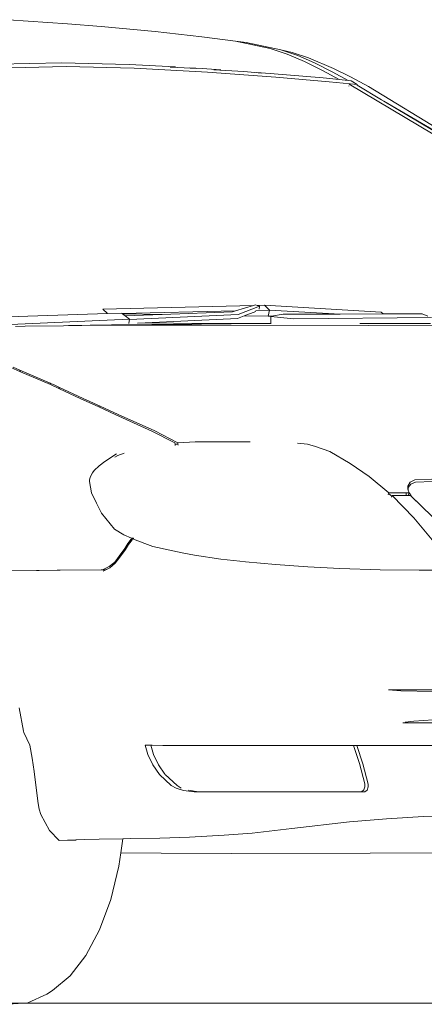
# Model space of a CAD drawing. Header units: inches. Extents: x 1987 to 3775, y 142 to 1299.
# Tile 42 of 50: x 3182 to 3206, y 1212 to 1272. Entities that reach past the tile are written whole.
import ezdxf

# ---------------------------------------------------------------- set-up
doc = ezdxf.new("R2010")
doc.units = ezdxf.units.IN
doc.header["$MEASUREMENT"] = 0
doc.layers.add('CAR', color=173, linetype='Continuous', lineweight=13)

# ---------------------------------------------------------------- blocks, each defined once
blk = doc.blocks.new('A$C40BF4DA2')
at = {"layer": 'CAR'}
for p, q in [((58.233, 59.597), (54.65, 59.855)), ((58.233, 59.597), (60.275, 59.444)), ((63.563, 59.136), (60.275, 59.444)), ((66.412, 58.802), (63.563, 59.136)), ((66.412, 58.802), (68.45, 58.552)), ((69.098, 58.47), (68.45, 58.552)), ((68.45, 58.552), (70.566, 58.097)), ((71.211, 58.017), (69.098, 58.47)), ((70.566, 58.097), (71.596, 57.755)), ((72.231, 57.677), (71.211, 58.017)), ((71.887, 57.862), (71.211, 58.017)), ((71.596, 57.755), (72.64, 57.302)), ((72.897, 57.531), (71.887, 57.862)), ((73.253, 57.226), (72.231, 57.677)), ((72.897, 57.531), (74.414, 56.886)), ((53.584, 57.128), (57.871, 57.236)), ((58.151, 56.999), (53.842, 56.891)), ((57.871, 57.236), (61.985, 57.138)), ((62.289, 56.901), (58.151, 56.999)), ((61.985, 57.138), (64.807, 56.982)), ((64.482, 56.969), (65.32, 56.932)), ((65.32, 56.932), (66.049, 56.884)), ((65.676, 56.934), (66.422, 56.892)), ((72.64, 57.302), (73.732, 56.755)), ((74.323, 56.682), (73.253, 57.226)), ((66.741, 56.656), (62.289, 56.901)), ((66.422, 56.892), (67.561, 56.808)), ((70.895, 56.349), (66.741, 56.656)), ((67.128, 56.813), (68.948, 56.694)), ((68.948, 56.694), (70.05, 56.601)), ((69.726, 56.648), (70.563, 56.586)), ((70.563, 56.586), (73.788, 56.307)), ((74.136, 56.069), (70.895, 56.349)), ((73.732, 56.755), (74.757, 56.213)), ((75.307, 56.159), (74.323, 56.682)), ((75.434, 56.379), (74.414, 56.886)), ((76.531, 55.78), (75.434, 56.379)), ((73.788, 56.307), (74.757, 56.213)), ((75.85, 55.901), (74.136, 56.069)), ((74.757, 56.213), (75.307, 56.159)), ((75.307, 56.159), (75.478, 56.142)), ((75.338, 55.823), (75.337, 55.816)), ((75.337, 55.816), (75.338, 55.815)), ((75.368, 55.925), (80.466, 52.88)), ((75.85, 55.901), (75.478, 56.142)), ((75.84, 55.872), (75.85, 55.901)), ((77.335, 54.979), (75.84, 55.872)), ((81.294, 52.889), (76.531, 55.78)), ((77.295, 55.001), (77.473, 54.897)), ((79.713, 53.558), (77.473, 54.897)), ((77.473, 54.897), (79.179, 53.894)), ((79.179, 53.894), (80.583, 53.069)), ((80.914, 52.84), (79.713, 53.558)), ((60.665, 41.966), (53.744, 41.734)), ((69.54, 42.461), (60.383, 42.24)), ((60.383, 42.24), (60.665, 41.966)), ((61.53, 41.995), (60.665, 41.966)), ((61.53, 41.995), (61.545, 41.983)), ((61.545, 41.983), (68.447, 42.132)), ((61.545, 41.983), (61.589, 41.95)), ((61.589, 41.95), (63.982, 41.912)), ((61.589, 41.95), (61.751, 41.825)), ((63.982, 41.912), (68.276, 42.081)), ((68.276, 42.081), (68.447, 42.132)), ((68.447, 42.132), (69.54, 42.461)), ((69.91, 42.417), (68.618, 41.917)), ((68.974, 41.834), (69.676, 42.106)), ((69.54, 42.461), (69.668, 42.5)), ((69.668, 42.5), (69.764, 42.467)), ((69.686, 42.159), (70.512, 42.177)), ((70.217, 42.477), (69.764, 42.467)), ((69.764, 42.467), (69.91, 42.417)), ((69.91, 42.417), (69.878, 42.244)), ((70.512, 42.177), (70.217, 42.477)), ((77.309, 42.061), (70.217, 42.477)), ((70.512, 42.177), (70.431, 41.811)), ((70.512, 42.177), (74.809, 41.939)), ((77.426, 41.948), (74.809, 41.939)), ((77.426, 41.948), (77.309, 42.061)), ((79.808, 41.955), (77.426, 41.948)), ((79.808, 41.955), (80.146, 41.816)), ((62.006, 41.629), (54.31, 41.289)), ((61.751, 41.825), (63.982, 41.912)), ((61.751, 41.825), (62.006, 41.629)), ((61.959, 41.38), (61.956, 41.364)), ((62.002, 41.606), (61.959, 41.38)), ((68.618, 41.917), (62.002, 41.606)), ((62.006, 41.629), (62.002, 41.606)), ((62.489, 41.393), (62.947, 41.415)), ((62.947, 41.415), (68.574, 41.68)), ((64.671, 41.384), (62.947, 41.415)), ((70.595, 41.357), (64.671, 41.384)), ((65.792, 41.33), (70.595, 41.357)), ((68.574, 41.68), (68.974, 41.834)), ((68.974, 41.834), (70.431, 41.811)), ((70.431, 41.811), (70.647, 41.808)), ((70.595, 41.357), (70.603, 41.801)), ((70.595, 41.351), (70.595, 41.357)), ((70.603, 41.801), (70.647, 41.808)), ((71.992, 41.656), (70.603, 41.801)), ((70.647, 41.808), (71.338, 41.928)), ((74.809, 41.939), (71.338, 41.928)), ((80.356, 41.73), (71.992, 41.656)), ((76.004, 41.368), (79.836, 41.368)), ((79.836, 41.368), (80.306, 41.366)), ((55.658, 41.197), (55.081, 41.188)), ((55.658, 41.197), (57.984, 41.224)), ((59.115, 41.237), (57.984, 41.224)), ((58.292, 41.239), (60.913, 41.282)), ((62.717, 41.255), (59.115, 41.237)), ((60.913, 41.282), (65.792, 41.33)), ((66.391, 41.258), (62.717, 41.255)), ((66.391, 41.258), (76.527, 41.248)), ((76.527, 41.248), (86.071, 41.281)), ((55.387, 38.431), (54.747, 38.708)), ((54.922, 38.708), (55.347, 38.524)), ((55.387, 38.431), (55.347, 38.524)), ((55.347, 38.524), (57.191, 37.726)), ((57.203, 37.644), (55.387, 38.431)), ((57.196, 37.723), (57.191, 37.726)), ((57.199, 37.722), (57.196, 37.723)), ((57.199, 37.722), (57.381, 37.644)), ((57.753, 37.388), (57.203, 37.644)), ((57.381, 37.644), (57.709, 37.491)), ((57.709, 37.491), (57.753, 37.388)), ((57.709, 37.491), (59.179, 36.807)), ((59, 36.807), (57.753, 37.388)), ((60.144, 36.287), (59, 36.807)), ((59.179, 36.807), (60.213, 36.336)), ((60.144, 36.287), (60.213, 36.336)), ((61.14, 35.835), (60.144, 36.287)), ((60.213, 36.336), (61.315, 35.835)), ((63.359, 34.816), (61.14, 35.835)), ((61.315, 35.835), (63.538, 34.836)), ((64.764, 34.101), (63.359, 34.816)), ((63.538, 34.836), (64.943, 34.101)), ((64.943, 34.101), (66.006, 34.165)), ((66.006, 34.165), (69.35, 34.166)), ((64.778, 34.02), (64.764, 34.101)), ((64.952, 34.031), (64.778, 34.02)), ((64.791, 33.94), (64.778, 34.02)), ((64.943, 34.101), (64.952, 34.031)), ((64.952, 34.031), (64.962, 33.955)), ((72.21, 34.088), (72.821, 34.013)), ((72.821, 34.013), (73.323, 33.89)), ((73.323, 33.89), (74.181, 33.573)), ((74.181, 33.573), (75.424, 32.845)), ((60.159, 32.698), (60.508, 32.973)), ((60.508, 32.973), (61.208, 33.427)), ((61.12, 33.228), (61.299, 33.34)), ((61.299, 33.34), (61.689, 33.471)), ((59.748, 32.275), (59.847, 32.415)), ((59.847, 32.415), (60.159, 32.698)), ((75.424, 32.845), (76.567, 32.051)), ((59.563, 31.749), (59.575, 31.848)), ((59.575, 31.848), (59.62, 31.99)), ((59.62, 31.99), (59.683, 32.133)), ((59.683, 32.133), (59.748, 32.275)), ((76.567, 32.051), (77.772, 31.066)), ((79.077, 31.703), (79.354, 31.851)), ((79.354, 31.851), (80.384, 31.886)), ((59.698, 31.061), (59.563, 31.749)), ((78.924, 31.464), (79.077, 31.703)), ((78.927, 31.316), (78.924, 31.464)), ((78.927, 31.316), (78.951, 31.356)), ((78.928, 31.276), (78.927, 31.316)), ((78.947, 31.229), (78.928, 31.276)), ((78.951, 31.356), (78.947, 31.229)), ((79.011, 31.07), (78.947, 31.229)), ((78.952, 31.383), (78.951, 31.356)), ((79.116, 31.589), (78.952, 31.383)), ((79.4, 31.716), (79.116, 31.589)), ((80.432, 31.747), (79.4, 31.716)), ((59.99, 30.44), (59.698, 31.061)), ((77.722, 30.936), (77.755, 31.023)), ((77.755, 31.023), (77.772, 31.066)), ((77.959, 30.856), (77.755, 31.023)), ((77.772, 31.066), (78.823, 31.066)), ((77.959, 30.856), (77.933, 30.798)), ((77.978, 30.898), (77.959, 30.856)), ((77.978, 30.898), (79.298, 29.546)), ((77.978, 30.898), (78.848, 30.898)), ((78.825, 30.959), (78.823, 31.066)), ((78.823, 31.066), (78.897, 31.066)), ((78.848, 30.898), (78.825, 30.959)), ((78.951, 30.898), (78.848, 30.898)), ((78.897, 31.066), (79.011, 31.07)), ((79.01, 31.067), (78.951, 30.898)), ((79.095, 30.898), (78.951, 30.898)), ((79.011, 31.07), (79.01, 31.067)), ((79.01, 31.067), (79.02, 31.044)), ((79.02, 31.044), (79.158, 30.845)), ((80.415, 29.623), (79.095, 30.898)), ((79.158, 30.845), (80.415, 29.623)), ((60.305, 29.815), (59.99, 30.44)), ((61.084, 28.856), (60.305, 29.815)), ((79.298, 29.546), (80.616, 27.955)), ((61.668, 28.51), (61.084, 28.856)), ((62.133, 28.292), (61.668, 28.51)), ((61.963, 28.055), (62.096, 28.24)), ((62.159, 28.21), (62.025, 28.026)), ((62.096, 28.24), (62.133, 28.292)), ((62.096, 28.24), (62.159, 28.21)), ((62.133, 28.292), (62.245, 28.293)), ((62.194, 28.26), (62.159, 28.21)), ((62.194, 28.26), (62.269, 28.281)), ((63.431, 27.793), (62.194, 28.26)), ((61.383, 27.199), (61.719, 27.678)), ((61.755, 27.613), (61.419, 27.135)), ((61.719, 27.678), (61.906, 27.975)), ((61.942, 27.911), (61.755, 27.613)), ((61.906, 27.975), (61.963, 28.055)), ((62.025, 28.026), (61.942, 27.911)), ((61.963, 28.055), (62.025, 28.026)), ((65.215, 27.41), (63.431, 27.793)), ((61.104, 26.842), (61.383, 27.199)), ((61.419, 27.135), (61.14, 26.777)), ((65.966, 27.272), (65.215, 27.41)), ((67.555, 27.028), (65.966, 27.272)), ((68.716, 26.902), (67.555, 27.028)), ((60.363, 26.38), (57.61, 26.348)), ((60.277, 26.376), (57.781, 26.349)), ((60.539, 26.38), (60.277, 26.376)), ((60.363, 26.38), (60.768, 26.567)), ((60.804, 26.503), (60.404, 26.3)), ((60.804, 26.503), (60.539, 26.38)), ((60.768, 26.567), (61.104, 26.842)), ((61.14, 26.777), (60.804, 26.503)), ((69.051, 26.866), (68.716, 26.902)), ((70.884, 26.705), (69.051, 26.866)), ((72.842, 26.565), (70.884, 26.705)), ((74.795, 26.451), (72.842, 26.565)), ((77.239, 26.371), (74.795, 26.451)), ((79.614, 26.361), (77.239, 26.371)), ((53.976, 26.321), (56.344, 26.337)), ((56.509, 26.339), (56.344, 26.337)), ((57.61, 26.348), (56.509, 26.339)), ((57.781, 26.349), (57.61, 26.348)), ((80.677, 26.36), (79.614, 26.361)), ((77.748, 19.067), (110.509, 19.107)), ((78.496, 19.012), (77.748, 19.067)), ((80.475, 18.971), (78.496, 19.012)), ((55.302, 17.972), (55.558, 16.546)), ((78.63, 17.068), (109.96, 17.105)), ((78.762, 17.1), (79.293, 17.169)), ((79.293, 17.169), (80.464, 17.251)), ((55.558, 16.546), (55.574, 16.465)), ((55.574, 16.465), (55.764, 16.088)), ((55.764, 16.088), (55.952, 15.705)), ((56.082, 14.916), (55.952, 15.705)), ((62.954, 15.704), (63.303, 15.701)), ((62.954, 15.704), (63.129, 15.133)), ((63.467, 15.133), (63.303, 15.701)), ((63.303, 15.701), (64.409, 15.692)), ((63.306, 15.697), (63.467, 15.133)), ((63.377, 15.697), (63.306, 15.697)), ((63.376, 15.698), (63.377, 15.697)), ((64.111, 15.693), (63.376, 15.698)), ((64.041, 15.692), (63.377, 15.697)), ((64.111, 15.693), (64.041, 15.692)), ((64.409, 15.692), (64.111, 15.693)), ((64.409, 15.692), (64.526, 15.691)), ((64.526, 15.691), (65.854, 15.687)), ((65.854, 15.687), (69.401, 15.689)), ((69.401, 15.689), (72.174, 15.683)), ((72.174, 15.683), (75.622, 15.684)), ((75.622, 15.684), (75.831, 15.685)), ((75.622, 15.684), (75.993, 14.578)), ((75.831, 15.685), (81.24, 15.691)), ((75.831, 15.685), (76.193, 14.575)), ((63.419, 14.512), (63.129, 15.133)), ((63.775, 14.509), (63.467, 15.133)), ((56.082, 14.916), (56.204, 14.102)), ((63.827, 13.923), (63.419, 14.512)), ((64.153, 13.947), (63.775, 14.509)), ((75.993, 14.578), (76.307, 13.342)), ((76.193, 14.575), (76.511, 13.339)), ((56.204, 14.102), (56.318, 13.265)), ((64.547, 13.251), (63.827, 13.923)), ((64.168, 13.924), (64.899, 13.251)), ((56.318, 13.265), (56.452, 12.146)), ((64.847, 13.093), (64.547, 13.251)), ((65.151, 13.095), (64.899, 13.251)), ((76.307, 13.342), (76.32, 13.17)), ((76.511, 13.339), (76.522, 13.168)), ((65.29, 12.95), (64.847, 13.093)), ((65.933, 12.87), (65.29, 12.95)), ((65.589, 12.955), (65.591, 12.955)), ((65.591, 12.955), (65.826, 12.918)), ((65.826, 12.918), (66.045, 12.883)), ((66.921, 12.869), (65.933, 12.87)), ((66.083, 12.878), (66.094, 12.878)), ((66.921, 12.869), (66.094, 12.878)), ((66.921, 12.869), (71.82, 12.869)), ((71.968, 12.868), (71.82, 12.869)), ((71.968, 12.868), (75.557, 12.87)), ((75.557, 12.87), (75.663, 12.869)), ((75.763, 12.869), (75.663, 12.869)), ((75.763, 12.869), (76.117, 12.866)), ((76.118, 12.867), (76.117, 12.866)), ((76.255, 12.982), (76.118, 12.867)), ((76.321, 12.865), (76.118, 12.867)), ((76.32, 13.17), (76.255, 12.982)), ((76.461, 12.975), (76.321, 12.865)), ((76.522, 13.168), (76.461, 12.975)), ((56.452, 12.146), (56.513, 11.802)), ((56.513, 11.802), (56.611, 11.48)), ((56.611, 11.48), (57.141, 10.501)), ((79.871, 11.363), (82.164, 11.439)), ((71.883, 10.642), (75.377, 11.028)), ((75.377, 11.028), (77.63, 11.222)), ((77.63, 11.222), (79.871, 11.363)), ((57.141, 10.501), (57.724, 9.907)), ((65.654, 10.097), (67.762, 10.218)), ((67.762, 10.218), (69.457, 10.347)), ((69.457, 10.347), (71.883, 10.642)), ((57.724, 9.907), (58.736, 9.937)), ((58.761, 9.912), (57.724, 9.907)), ((58.736, 9.937), (59.285, 9.954)), ((58.736, 9.937), (58.761, 9.912)), ((59.285, 9.954), (60.17, 9.979)), ((60.17, 9.979), (61.595, 10.009)), ((61.474, 9.142), (61.595, 10.009)), ((61.595, 10.009), (62.048, 10.019)), ((62.048, 10.019), (63.855, 10.047)), ((63.855, 10.047), (65.654, 10.097)), ((61.362, 8.346), (61.474, 9.142)), ((63.923, 9.125), (61.474, 9.142)), ((68.231, 9.103), (63.923, 9.125)), ((76.637, 9.132), (68.231, 9.103)), ((84.979, 9.184), (76.637, 9.132)), ((60.862, 6.305), (61.362, 8.346)), ((60.185, 4.472), (60.862, 6.305)), ((59.352, 2.907), (60.185, 4.472)), ((58.391, 1.661), (59.352, 2.907)), ((57.331, 0.773), (58.391, 1.661)), ((56.976, 0.543), (57.331, 0.773)), ((55.831, 0.032), (54.658, -0.068)), ((56.976, 0.543), (55.831, 0.032))]:
    blk.add_line(p, q, dxfattribs=at)

msp = doc.modelspace()

# ---------------------------------------------------------------- linework, layer by layer
at = {"layer": 'CAR'}
msp.add_line((2001.69, 1212.071), (3554.696, 1212.071), dxfattribs=at)

# ---------------------------------------------------------------- block references
msp.add_blockref('A$C40BF4DA2', (3126.556, 1212.071), dxfattribs=at)

doc.saveas('drawing.dxf')
